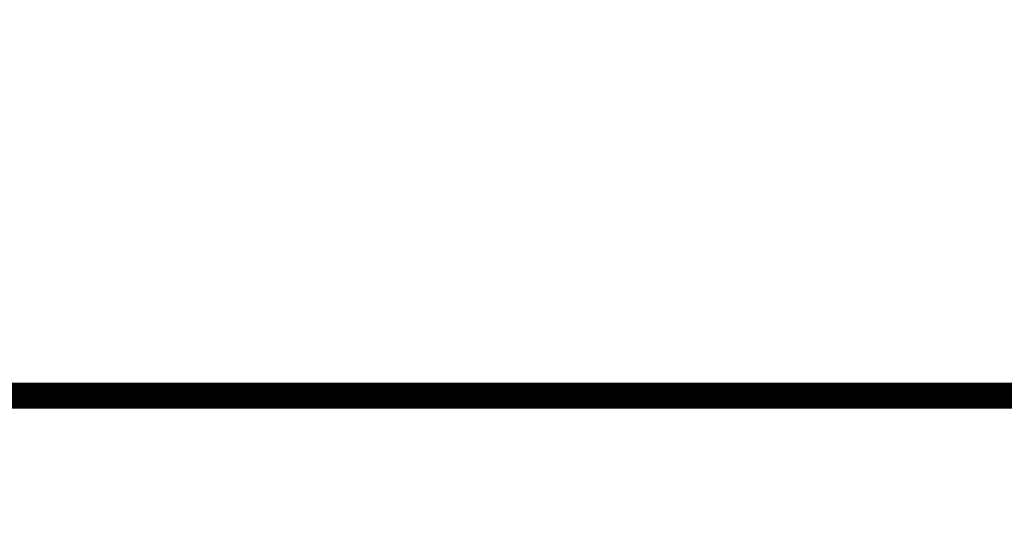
# Model space of a CAD drawing. Header units: metres. Extents: x 2193651 to 2201499, y 493187 to 494493.
# Tile 23 of 76: x 2199380.03 to 2199391.36, y 493840.4 to 493846.22. Entities that reach past the tile are written whole.
import ezdxf

# ---------------------------------------------------------------- set-up
doc = ezdxf.new("R2010")
doc.units = ezdxf.units.M
doc.set_wipeout_variables(frame=1)
doc.header["$PDSIZE"] = 0.25
for name, color, linetype in [('contur_line_fence', 7, 'Continuous'), ('contur_line_road', 7, 'Continuous'), ('p', 7, 'Continuous'), ('relief_point', 7, 'Continuous'), ('z_text_relief_point', 7, 'Continuous')]:
    doc.layers.add(name, color=color, linetype=linetype)
doc.layers.add('x_polygon', color=7, linetype='Continuous', true_color=0xffffff)
doc.styles.add('D-131', font='ariali.ttf')

# ---------------------------------------------------------------- blocks, each defined once
blk = doc.blocks.new('330p')
at = {"color": 0}
blk.add_point((0, 0), dxfattribs=at)
blk = doc.blocks.new('330')
h = blk.add_hatch(color=0)
edge = h.paths.add_edge_path()
edge.add_arc((0, 0), 0.15, 0, 360.0003)
at = {"color": 0}
blk.add_circle((0, 0), 0.15, dxfattribs=at)
blk = doc.blocks.new('ж9итдщд')
at = {"layer": 'x_polygon', "true_color": 0x5d5d5d}
h = blk.add_hatch(dxfattribs=at)
h.set_pattern_fill('416', color=251, style=0, pattern_type=2)
h.set_pattern_definition([(59.0362, (2196427.019, 493792.4691), (10.000015, 19.999992), [1.1662, -57.1433]), (300.9638, (2196426.419, 493793.4691), (10.000015, -19.999992), [1.1662, -57.1433]), (180, (2196427.619, 493792.469), (-10, -10), [0.1, -9.9]), (180, (2196426.519, 493792.469), (-10, -10), [0.1, -9.9]), (59.0362, (2196432.019, 493787.4691), (10.000015, 19.999992), [1.1662, -57.1433]), (300.9638, (2196431.419, 493788.4691), (10.000015, -19.999992), [1.1662, -57.1433]), (180, (2196432.619, 493787.469), (-10, -10), [0.1, -9.9]), (180, (2196431.519, 493787.469), (-10, -10), [0.1, -9.9])])
h.paths.add_polyline_path([(2196376.046, 493851.477), (2196380.98, 493846.662), (2196379.656, 493845.119), (2196415.886, 493809.249), (2196410.311, 493803.57), (2196410.783, 493803.213), (2196415.528, 493808.232), (2196441.698, 493783.982), (2196461.488, 493763.608), (2196467.51, 493757.886), (2196466.105, 493756.318), (2196467.837, 493754.726), (2196469.512, 493756.714), (2196473.086, 493753.701), (2196474.206, 493755.03), (2196485.875, 493745.195), (2196484.756, 493743.867), (2196497.424, 493733.19), (2196504.316, 493727.5), (2196505.962, 493730.17), (2196475.066, 493755.964), (2196445.724, 493782.964), (2196417.38, 493810.75), (2196416.552, 493810.076), (2196381.588, 493845.142), (2196382.23, 493845.932), (2196376.562, 493851.548)])
at = {"color": 251, "lineweight": 25, "true_color": 0x5d5d5d}
blk.add_line((2196382.002, 493844.733), (2196386.345, 493840.433), dxfattribs=at)
at = {"layer": 'contur_line_fence', "color": 251, "true_color": 0x5d5d5d}
for p, q in [((2196379.656, 493845.119), (2196380.98, 493846.662)), ((2196414.797, 493809.202), (2196378.563, 493845.074)), ((2196415.886, 493809.249), (2196379.656, 493845.119))]:
    blk.add_line(p, q, dxfattribs=at)
at = {"layer": 'contur_line_road', "color": 251, "true_color": 0x5d5d5d, "flags": 128}
blk.add_lwpolyline([(2196415.886, 493809.2), (2196416.552, 493810.076), (2196381.588, 493845.142), (2196382.23, 493845.932), (2196341.835, 493884.314)], dxfattribs=at)
at = {"layer": 'p', "color": 251, "linetype": 'Continuous', "true_color": 0x5d5d5d}
for points in [[(2196333.692, 493891.126), (2196380.692, 493846.006), (2196379.432, 493844.326), (2196321.832, 493783.006), (2196318.272, 493786.726), (2196273.812, 493827.526)], [(2196414.732, 493807.306), (2196361.992, 493745.946), (2196321.832, 493783.006), (2196379.432, 493844.326)]]:
    blk.add_lwpolyline(points, close=True, dxfattribs=at)
at = {"layer": 'relief_point', "color": 251, "true_color": 0x5d5d5d, "xscale": 2, "yscale": 2, "zscale": 2}
for name, p in [('330p', (2196382.23, 493845.932, 345.988)), ('330', (2196381.588, 493845.142, 346.24))]:
    blk.add_blockref(name, p, dxfattribs=at)
at = {"layer": 'z_text_relief_point', "color": 251, "true_color": 0x5d5d5d, "style": 'D-131'}
for s, p in [('173.24', (2196381.972, 493845.114)), ('173.12', (2196380.528, 493843.684))]:
    blk.add_text(s, height=1.5, rotation=315.2867, dxfattribs=at).set_placement(p)
at = {"color": 7, "lineweight": 0, "true_color": 0xffffff}
blk.add_wipeout([(2197379.001, 493517.103), (2197495.512, 493517.103), (2197495.512, 494487.366), (2196201.796, 494487.366), (2196201.796, 493187.366), (2197495.512, 493187.366), (2197495.512, 493517.103), (2196554.68, 493517.103), (2196554.68, 493858.249), (2197070.734, 494090.366), (2197224.867, 494090.366), (2197276.818, 493979.65), (2197379.001, 493803.734)], dxfattribs=at)

msp = doc.modelspace()

# ---------------------------------------------------------------- block references
at = {"color": 1, "lineweight": 100}
msp.add_blockref('ж9итдщд', (3000, 0), dxfattribs=at)

# ---------------------------------------------------------------- next in the draw order: linework, layer by layer
at = {"const_width": 0.3}
msp.add_lwpolyline([(2199370.249, 493841.898), (2199491.63, 493841.898)], dxfattribs=at)

doc.saveas('drawing.dxf')
